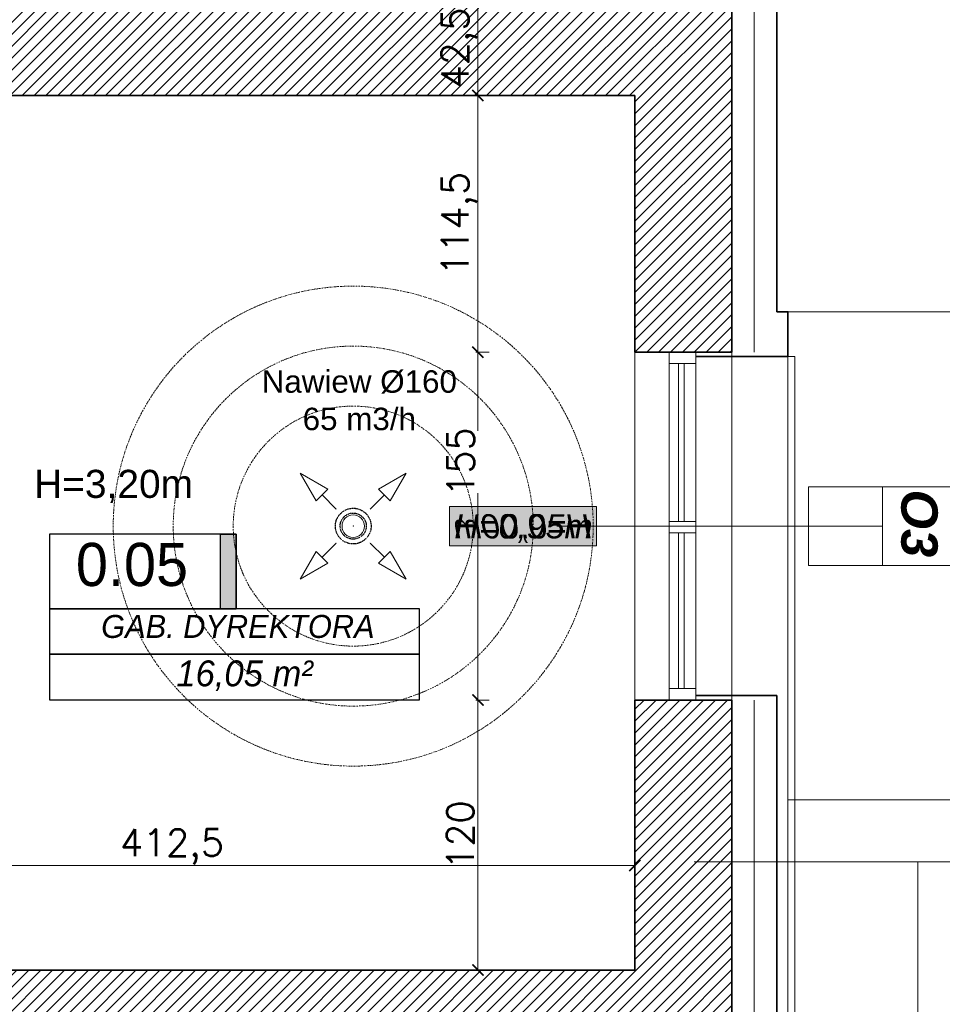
# Model space of a CAD drawing. Header units: millimetres. Extents: x -740 to 33545, y -26688 to 22494.
# Tile 162 of 256: x 11565 to 11976, y 10387 to 10826. Entities that reach past the tile are written whole.
import ezdxf
from ezdxf.lldxf.tags import DXFTag

# ---------------------------------------------------------------- set-up
doc = ezdxf.new("R2010")
doc.units = ezdxf.units.MM
doc.header["$MEASUREMENT"] = 0
for name, pattern in [('CENTERX2', [101.6, 63.5, -12.7, 12.7, -12.7]), ('DASHDOT', [1, 0.5, -0.25, 0, -0.25]), ('DIVIDE2', [0.625, 0.25, -0.125, 0, -0.125, 0, -0.125])]:
    doc.linetypes.add(name, pattern=pattern)
doc.layers.get('Defpoints').update_dxf_attribs({"color": 252})
for name, color, linetype, lineweight in [('## went', 20, 'DIVIDE2', 15), ('_IS_Nawiew', 5, 'Continuous', 20), ('A_istniejące ściany', 252, 'Continuous', 35), ('A_izolacja', 252, 'Continuous', 9), ('A_l.przerywana', 252, 'ICAD_ISO03W100', 9), ('A_opisy', 252, 'Continuous', 15), ('l. przerywana', 252, 'ICAD_ISO03W100', 9), ('l.widokowa', 252, 'Continuous', 15), ('l.wypełnien', 252, 'Continuous', 5), ('linia opisowa', 252, 'Continuous', 9), ('Nowe_820-G Rysunki Obrazki_Nr_pióra__1', 252, 'Continuous', 13), ('Nowe_820-G Rysunki Obrazki_Nr_pióra__23', 252, 'Continuous', 15), ('wymiarowanie', 252, 'Continuous', 9)]:
    doc.layers.add(name, color=color, linetype=linetype, lineweight=lineweight)
doc.layers.add('## went NIEWID', color=51, linetype='DASHDOT', lineweight=15, plot=False)
doc.layers.add('_IS_EKO_Opis_Wentylacja', color=7, linetype='CENTERX2')
doc.layers.add('tabelki opis', color=252, linetype='Continuous')
doc.styles.add('Arial', font='arial.ttf')
doc.styles.add('ARIALL', font='GOTHIC.TTF', dxfattribs={"height": 40})
doc.styles.add('styl2', font='simplex.shx')
doc.styles.add('STYL_AUTOMATYCZNY_6', font='arial.ttf', dxfattribs={"width": 0.9924})
doc.linetypes.add('BATTING', pattern='A,0.00254,-2.54,[134,ltypeshp.shx,S=2.54,R=0,X=-2.54,Y=0],-5.08,[134,ltypeshp.shx,S=2.54,R=180,X=2.54,Y=0],-2.54', length=10.16254)
tags = doc.linetypes.add('ICAD_ISO03W100', pattern=[30, 12, -18]).pattern_tags.tags
tags[6:7] = [DXFTag(74, 4), DXFTag(75, 0), DXFTag(340, '0'), DXFTag(46, 1.0), DXFTag(50, 0.0), DXFTag(44, 0.0), DXFTag(45, 0.0)]
tags[4:5] = [DXFTag(74, 4), DXFTag(75, 0), DXFTag(340, '0'), DXFTag(46, 1.0), DXFTag(50, 0.0), DXFTag(44, 0.0), DXFTag(45, 0.0)]
doc.dimstyles.new('Skala 1-50', dxfattribs={"dimtxt": 12, "dimasz": 5, "dimexe": 1, "dimexo": 1, "dimgap": 1.5, "dimtad": 1, "dimdec": 1, "dimrnd": 0.5, "dimtxsty": 'styl2', "dimblk": 'ARCHTICK', "dimcen": 5, "dimadec": 0, "dimazin": 0, "dimtfac": 1, "dimtdec": 1, "dimtmove": 1, "dimatfit": 3, "dimldrblk": 'ARCHTICK', "dimfxl": 0, "dimlwd": -1, "dimlwe": -1, "dimarcsym": 0})

# ---------------------------------------------------------------- blocks, each defined once
blk = doc.blocks.new('_ArchTick')
at = {"color": 0, "linetype": 'ByBlock', "const_width": 0.15}
blk.add_lwpolyline([(-0.5, -0.5), (0.5, 0.5)], dxfattribs=at)
blk = doc.blocks.new('*D1177')
at = {"layer": 'Defpoints', "color": 0}
for p in [(11839.15, 10462.64), (11426.82, 10460.12), (11839.15, 10449.07)]:
    blk.add_point(p, dxfattribs=at)
at = {"layer": 'wymiarowanie', "color": 0}
for p, q in [((11426.82, 10454.07), (11426.82, 10448.07)), ((11839.15, 10454.07), (11839.15, 10448.07)), ((11426.82, 10449.07), (11839.15, 10449.07))]:
    blk.add_line(p, q, dxfattribs=at)
at = {"layer": 'wymiarowanie', "color": 0, "xscale": 5, "yscale": 5, "zscale": 5, "rotation": 180}
blk.add_blockref('_ArchTick', (11426.82, 10449.07), dxfattribs=at)
at = {"layer": 'wymiarowanie', "color": 0, "xscale": 5, "yscale": 5, "zscale": 5}
blk.add_blockref('_ArchTick', (11839.15, 10449.07), dxfattribs=at)
at = {"layer": 'wymiarowanie', "color": 0, "insert": (11632.98, 10457.42), "char_height": 12, "attachment_point": 5, "style": 'styl2'}
blk.add_mtext('412,5', dxfattribs=at)
blk = doc.blocks.new('*D2125')
at = {"layer": 'Defpoints', "color": 0}
for p in [(11961.91, 11374.5), (11907.33, 10695.69), (12091.4, 10695.69)]:
    blk.add_point(p, dxfattribs=at)
at = {"layer": 'wymiarowanie', "color": 0}
for p, q in [((12086.4, 11374.5), (12092.4, 11374.5)), ((12091.4, 11374.5), (12091.4, 10695.69)), ((12086.4, 10695.69), (12092.4, 10695.69))]:
    blk.add_line(p, q, dxfattribs=at)
at = {"layer": 'wymiarowanie', "color": 0, "xscale": 5, "yscale": 5, "zscale": 5}
for p, rotation in [((12091.4, 11374.5), 90), ((12091.4, 10695.69), 270)]:
    blk.add_blockref('_ArchTick', p, dxfattribs=dict(at, rotation=rotation))
at = {"layer": 'wymiarowanie', "color": 0, "insert": (12083.6, 11035.09), "char_height": 12, "attachment_point": 5, "rotation": 90, "style": 'styl2'}
blk.add_mtext('679', dxfattribs=at)
blk = doc.blocks.new('*D2126')
at = {"layer": 'Defpoints', "color": 0}
for p in [(11905.83, 10675.69), (11981.91, 10524.75), (12091.4, 10524.75)]:
    blk.add_point(p, dxfattribs=at)
at = {"layer": 'wymiarowanie', "color": 0}
for p, q in [((12086.4, 10675.69), (12092.4, 10675.69)), ((12091.4, 10675.69), (12091.4, 10524.75)), ((12086.4, 10524.75), (12092.4, 10524.75))]:
    blk.add_line(p, q, dxfattribs=at)
at = {"layer": 'wymiarowanie', "color": 0, "xscale": 5, "yscale": 5, "zscale": 5}
for p, rotation in [((12091.4, 10675.69), 90), ((12091.4, 10524.75), 270)]:
    blk.add_blockref('_ArchTick', p, dxfattribs=dict(at, rotation=rotation))
at = {"layer": 'wymiarowanie', "color": 0, "insert": (12083.75, 10600.22), "char_height": 12, "attachment_point": 5, "rotation": 90, "style": 'styl2'}
blk.add_mtext('151', dxfattribs=at)
blk = doc.blocks.new('*D2129')
at = {"layer": 'Defpoints', "color": 0}
for p in [(11904.83, 10695.69), (11902.33, 10675.69), (12091.4, 10675.69)]:
    blk.add_point(p, dxfattribs=at)
at = {"layer": 'wymiarowanie', "color": 0}
for p, q in [((12091.4, 10695.69), (12091.4, 10730.17)), ((12086.4, 10695.69), (12092.4, 10695.69)), ((12091.4, 10695.69), (12091.4, 10675.69)), ((12086.4, 10675.69), (12092.4, 10675.69))]:
    blk.add_line(p, q, dxfattribs=at)
at = {"layer": 'wymiarowanie', "color": 0, "xscale": 5, "yscale": 5, "zscale": 5}
for p, rotation in [((12091.4, 10695.69), 90), ((12091.4, 10675.69), 270)]:
    blk.add_blockref('_ArchTick', p, dxfattribs=dict(at, rotation=rotation))
at = {"layer": 'wymiarowanie', "color": 0, "insert": (12083.6, 10719.93), "char_height": 12, "attachment_point": 5, "rotation": 90, "style": 'styl2'}
blk.add_mtext('20', dxfattribs=at)
blk = doc.blocks.new('*D2130')
at = {"layer": 'Defpoints', "color": 0}
for p in [(11902.33, 10524.75), (11902.33, 10326.75), (12091.4, 10326.75)]:
    blk.add_point(p, dxfattribs=at)
at = {"layer": 'wymiarowanie', "color": 0}
for p, q in [((12086.4, 10524.75), (12092.4, 10524.75)), ((12091.4, 10524.75), (12091.4, 10326.75)), ((12086.4, 10326.75), (12092.4, 10326.75))]:
    blk.add_line(p, q, dxfattribs=at)
at = {"layer": 'wymiarowanie', "color": 0, "xscale": 5, "yscale": 5, "zscale": 5}
for p, rotation in [((12091.4, 10524.75), 90), ((12091.4, 10326.75), 270)]:
    blk.add_blockref('_ArchTick', p, dxfattribs=dict(at, rotation=rotation))
at = {"layer": 'wymiarowanie', "color": 0, "insert": (12083.6, 10425.75), "char_height": 12, "attachment_point": 5, "rotation": 90, "style": 'styl2'}
blk.add_mtext('198', dxfattribs=at)
blk = doc.blocks.new('*D2795')
at = {"layer": 'Defpoints', "color": 0}
for p in [(11839.15, 10834.32), (11769.27, 10791.99), (11839.15, 10791.99)]:
    blk.add_point(p, dxfattribs=at)
at = {"layer": 'wymiarowanie', "color": 0}
for p, q in [((11774.27, 10834.32), (11768.27, 10834.32)), ((11769.27, 10834.32), (11769.27, 10791.99)), ((11774.27, 10791.99), (11768.27, 10791.99))]:
    blk.add_line(p, q, dxfattribs=at)
at = {"layer": 'wymiarowanie', "color": 0, "xscale": 5, "yscale": 5, "zscale": 5}
for p, rotation in [((11769.27, 10834.32), 90), ((11769.27, 10791.99), 270)]:
    blk.add_blockref('_ArchTick', p, dxfattribs=dict(at, rotation=rotation))
at = {"layer": 'wymiarowanie', "color": 0, "insert": (11760.93, 10813.16), "char_height": 12, "attachment_point": 5, "rotation": 90, "style": 'styl2'}
blk.add_mtext('42,5', dxfattribs=at)
blk = doc.blocks.new('*D2796')
at = {"layer": 'Defpoints', "color": 0}
for p in [(11839.15, 10791.99), (11769.27, 10677.69), (11839.15, 10677.69)]:
    blk.add_point(p, dxfattribs=at)
at = {"layer": 'wymiarowanie', "color": 0}
for p, q in [((11774.27, 10791.99), (11768.27, 10791.99)), ((11769.27, 10791.99), (11769.27, 10677.69)), ((11774.27, 10677.69), (11768.27, 10677.69))]:
    blk.add_line(p, q, dxfattribs=at)
at = {"layer": 'wymiarowanie', "color": 0, "xscale": 5, "yscale": 5, "zscale": 5}
for p, rotation in [((11769.27, 10791.99), 90), ((11769.27, 10677.69), 270)]:
    blk.add_blockref('_ArchTick', p, dxfattribs=dict(at, rotation=rotation))
at = {"layer": 'wymiarowanie', "color": 0, "insert": (11760.93, 10734.84), "char_height": 12, "attachment_point": 5, "rotation": 90, "style": 'styl2'}
blk.add_mtext('114,5', dxfattribs=at)
blk = doc.blocks.new('*D2797')
at = {"layer": 'Defpoints', "color": 0}
for p in [(11839.15, 10677.69), (11769.27, 10522.75), (11839.15, 10522.75)]:
    blk.add_point(p, dxfattribs=at)
at = {"layer": 'wymiarowanie', "color": 0}
for p, q in [((11774.27, 10677.69), (11768.27, 10677.69)), ((11769.27, 10677.69), (11769.27, 10642.59)), ((11769.27, 10522.75), (11769.27, 10614.96)), ((11774.27, 10522.75), (11768.27, 10522.75))]:
    blk.add_line(p, q, dxfattribs=at)
at = {"layer": 'wymiarowanie', "color": 0, "xscale": 5, "yscale": 5, "zscale": 5}
for p, rotation in [((11769.27, 10677.69), 90), ((11769.27, 10522.75), 270)]:
    blk.add_blockref('_ArchTick', p, dxfattribs=dict(at, rotation=rotation))
at = {"layer": 'wymiarowanie', "color": 0, "insert": (11761.62, 10628.77), "char_height": 12, "attachment_point": 5, "rotation": 90, "style": 'styl2'}
blk.add_mtext('155', dxfattribs=at)
blk = doc.blocks.new('*D2798')
at = {"layer": 'Defpoints', "color": 0}
for p in [(11839.15, 10522.75), (11769.27, 10402.52), (11839.15, 10402.52)]:
    blk.add_point(p, dxfattribs=at)
at = {"layer": 'wymiarowanie', "color": 0}
for p, q in [((11774.27, 10522.75), (11768.27, 10522.75)), ((11769.27, 10522.75), (11769.27, 10402.52)), ((11774.27, 10402.52), (11768.27, 10402.52))]:
    blk.add_line(p, q, dxfattribs=at)
at = {"layer": 'wymiarowanie', "color": 0, "xscale": 5, "yscale": 5, "zscale": 5}
for p, rotation in [((11769.27, 10522.75), 90), ((11769.27, 10402.52), 270)]:
    blk.add_blockref('_ArchTick', p, dxfattribs=dict(at, rotation=rotation))
at = {"layer": 'wymiarowanie', "color": 0, "insert": (11761.47, 10462.64), "char_height": 12, "attachment_point": 5, "rotation": 90, "style": 'styl2'}
blk.add_mtext('120', dxfattribs=at)
blk = doc.blocks.new('erdrrer')
at = {"layer": '## went', "color": 5, "linetype": 'Continuous', "lineweight": 15}
for p, q in [((341343.16, 163325.05), (341331.68, 163331.67)), ((341331.68, 163331.67), (341338.31, 163320.2)), ((341331.68, 163331.67), (341338.31, 163320.2)), ((341364.32, 163325.05), (341375.8, 163331.67)), ((341375.8, 163331.67), (341369.17, 163320.2)), ((341375.8, 163331.67), (341369.17, 163320.2)), ((341338.31, 163320.2), (341343.16, 163325.05)), ((341338.31, 163320.2), (341343.16, 163325.05)), ((341346.65, 163316.7), (341340.73, 163322.62)), ((341360.83, 163316.7), (341366.75, 163322.62)), ((341369.17, 163320.2), (341364.32, 163325.05)), ((341369.17, 163320.2), (341364.32, 163325.05)), ((341346.82, 163316.53), (341346.82, 163316.53)), ((341346.65, 163302.53), (341340.73, 163296.61)), ((341346.82, 163302.7), (341346.82, 163302.7)), ((341360.66, 163302.7), (341360.66, 163302.7)), ((341360.83, 163302.53), (341366.75, 163296.61)), ((341338.31, 163299.03), (341331.68, 163287.56)), ((341343.16, 163294.18), (341338.31, 163299.03)), ((341343.16, 163294.18), (341338.31, 163299.03)), ((341364.32, 163294.18), (341369.17, 163299.03)), ((341364.32, 163294.18), (341369.17, 163299.03)), ((341369.17, 163299.03), (341375.8, 163287.56)), ((341331.68, 163287.56), (341343.16, 163294.18)), ((341331.68, 163287.56), (341343.16, 163294.18)), ((341375.8, 163287.56), (341364.32, 163294.18)), ((341375.8, 163287.56), (341364.32, 163294.18))]:
    blk.add_line(p, q, dxfattribs=at)
at = {"layer": '## went', "color": 5, "linetype": 'Continuous', "const_width": 0.0165}
for points in [[(341331.68, 163331.67), (341338.31, 163320.2), (341343.16, 163325.05)], [(341375.8, 163331.67), (341369.17, 163320.2), (341364.32, 163325.05)], [(341331.68, 163287.56), (341343.16, 163294.18), (341338.31, 163299.03)], [(341375.8, 163287.56), (341364.32, 163294.18), (341369.17, 163299.03)]]:
    blk.add_lwpolyline(points, close=True, dxfattribs=at)
at = {"layer": '## went', "color": 5, "lineweight": 30}
for radius in [7.45, 5.44]:
    blk.add_circle((341353.74, 163309.62), radius, dxfattribs=at)
at = {"layer": '## went', "color": 5, "lineweight": 15}
blk.add_point((341353.74, 163309.62), dxfattribs=at)
blk.add_point((341353.74, 163309.62), dxfattribs=at)
at = {"layer": '## went NIEWID'}
for radius in [100, 75, 50]:
    blk.add_circle((341353.74, 163309.62), radius, dxfattribs=at)

msp = doc.modelspace()

# ---------------------------------------------------------------- hatches: boundary and pattern name
at = {"layer": 'A_opisy', "ltscale": 0.3}
msp.add_hatch(color=256, dxfattribs=at).paths.add_polyline_path([(11822.05, 10608.98), (11756.59, 10608.98), (11756.59, 10591.46), (11822.05, 10591.46)])
msp.add_hatch(color=256, dxfattribs=at).paths.add_polyline_path([(11822.05, 10608.98), (11756.59, 10608.98), (11756.59, 10591.46), (11822.05, 10591.46)])
msp.add_hatch(color=256, dxfattribs=at).paths.add_polyline_path([(11822.05, 10608.98), (11756.59, 10608.98), (11756.59, 10591.46), (11822.05, 10591.46)])
msp.add_hatch(color=256, dxfattribs=at).paths.add_polyline_path([(11822.05, 10608.98), (11756.59, 10608.98), (11756.59, 10591.46), (11822.05, 10591.46)])
at = {"layer": 'l.wypełnien'}
h = msp.add_hatch(dxfattribs=at)
h.set_pattern_fill('ANSI31', color=256, scale=30, style=0)
h.paths.add_polyline_path([(11391.26, 10402.52), (11391.26, 10359.34), (11839.15, 10359.34), (11839.15, 9782.76), (11774.02, 9782.76), (11774.02, 9765.83), (11774.02, 9754.82), (11774.02, 9739.58), (11839.15, 9739.58), (11882.33, 9739.58), (11882.33, 10522.75), (11866.24, 10522.75), (11854.39, 10522.75), (11839.15, 10522.75), (11839.15, 10402.52), (11426.82, 10402.52), (11426.82, 10552.38), (11401.42, 10552.38), (11401.42, 10402.52)])
h.paths.add_polyline_path([(11391.26, 10834.32), (11391.26, 10791.99), (11401.42, 10791.99), (11401.42, 10654.38), (11426.82, 10654.38), (11426.82, 10791.99), (11839.15, 10791.99), (11839.15, 10677.69), (11854.39, 10677.69), (11866.24, 10677.69), (11882.33, 10677.69), (11882.33, 11331.32), (11882.33, 11374.5), (11799.42, 11374.5), (11799.42, 11331.32), (11839.15, 11331.32), (11839.15, 10994.32), (11839.15, 10834.32), (11699.45, 10834.32), (11685.18, 10834.32), (11640.68, 10834.32), (11401.42, 10834.32)])
h.paths.add_polyline_path([(11477.62, 10806.38), (11477.62, 10819.93), (11497.94, 10819.93), (11497.94, 10806.38)], flags=16)
h.paths.add_polyline_path([(11438.67, 10819.93), (11438.67, 10806.38), (11457.3, 10806.38), (11457.3, 10819.93)], flags=16)
h.paths.add_polyline_path([(11429.29, 9739.58), (11429.29, 9782.76), (11384.13, 9782.76), (11384.13, 9739.58)])
h.paths.add_polyline_path([(11624.02, 9739.58), (11624.02, 9782.76), (11579.29, 9782.76), (11579.29, 9739.58)])
at = {"layer": 'tabelki opis'}
msp.add_hatch(color=256, dxfattribs=at).paths.add_polyline_path([(11661.64, 10563.43), (11661.64, 10596.69), (11654.68, 10596.69), (11654.68, 10563.43)])

# ---------------------------------------------------------------- linework, layer by layer
at = {"layer": '_IS_Nawiew'}
msp.add_circle((11713.73, 10600.22), 5, dxfattribs=at)
at = {"layer": 'A_istniejące ściany'}
for points in [[(11882.33, 10677.69), (11882.33, 11331.32)], [(11426.82, 10791.99), (11839.15, 10791.99)], [(11839.15, 10791.99), (11839.15, 10677.69)], [(11839.15, 10677.69), (11882.33, 10677.69)], [(11839.15, 10677.69), (11854.39, 10677.69)], [(11866.24, 10677.69), (11854.39, 10677.69)], [(11866.24, 10677.69), (11882.33, 10677.69)], [(11839.15, 10522.75), (11839.15, 10402.52)], [(11882.33, 10522.75), (11839.15, 10522.75)], [(11839.15, 10522.75), (11854.39, 10522.75)], [(11854.39, 10522.75), (11866.24, 10522.75)], [(11866.24, 10522.75), (11882.33, 10522.75)], [(11882.33, 9739.58), (11882.33, 10522.75)], [(11839.15, 10402.52), (11426.82, 10402.52)]]:
    msp.add_lwpolyline(points, dxfattribs=at)
at = {"layer": 'A_izolacja', "lineweight": 35}
for p, q in [((11866.24, 10675.69), (11902.33, 10675.69)), ((11866.24, 10524.75), (11902.33, 10524.75))]:
    msp.add_line(p, q, dxfattribs=at)
for points in [[(11902.33, 10695.69), (11902.33, 11394.5), (11755.87, 11394.5)], [(11902.33, 10675.69), (11904.33, 10675.69), (11907.33, 10675.69), (11907.33, 10695.69), (11902.33, 10695.69)], [(11902.33, 10326.75), (11902.33, 10524.75)]]:
    msp.add_lwpolyline(points, dxfattribs=at)
at = {"layer": 'A_izolacja', "linetype": 'BATTING', "ltscale": 0.1}
for points in [[(11892.33, 10677.69), (11892.33, 11384.5), (11755.87, 11384.5)], [(11772.02, 9729.58), (11892.33, 9729.58), (11892.33, 10522.75)]]:
    msp.add_lwpolyline(points, dxfattribs=at)
at = {"layer": 'A_l.przerywana', "ltscale": 0.3}
for points in [[(11839.15, 10522.75), (11839.15, 10677.69)], [(11882.33, 10677.69), (11882.33, 10522.75)]]:
    msp.add_lwpolyline(points, dxfattribs=at)
at = {"layer": 'A_opisy'}
msp.add_line((11937.84, 10600.22), (11804.37, 10600.22), dxfattribs=at)
at = {"layer": 'A_opisy', "ltscale": 0.3}
for points in [[(11949.44, 10617.75), (11916.56, 10617.75), (11916.56, 10600.22), (11949.44, 10600.22)], [(11984.49, 10582.69), (11949.44, 10582.69), (11949.44, 10617.75), (11984.49, 10617.75)], [(11822.05, 10608.98), (11756.59, 10608.98), (11756.59, 10591.46), (11822.05, 10591.46)], [(11822.05, 10608.98), (11756.59, 10608.98), (11756.59, 10591.46), (11822.05, 10591.46)], [(11822.05, 10608.98), (11756.59, 10608.98), (11756.59, 10591.46), (11822.05, 10591.46)], [(11822.05, 10608.98), (11756.59, 10608.98), (11756.59, 10591.46), (11822.05, 10591.46)], [(11949.44, 10600.22), (11916.56, 10600.22), (11916.56, 10582.69), (11949.44, 10582.69)]]:
    msp.add_lwpolyline(points, close=True, dxfattribs=at)
at = {"layer": 'l. przerywana', "ltscale": 0.3}
msp.add_line((11907.33, 10675.69), (11907.33, 10326.75), dxfattribs=at)
at = {"layer": 'l.widokowa'}
msp.add_lwpolyline([(11907.33, 10675.69), (11910.33, 10675.69), (11910.33, 10326.75), (11907.33, 10326.75)], dxfattribs=at)
at = {"layer": 'linia opisowa'}
for points in [[(12018.8, 10450.78), (11865.61, 10450.78)], [(11965.22, 10368.85), (12047.16, 10368.85), (12047.16, 10450.78), (11965.22, 10450.78), (11965.22, 10368.85)]]:
    msp.add_lwpolyline(points, dxfattribs=at)
at = {"layer": 'Nowe_820-G Rysunki Obrazki_Nr_pióra__1', "linetype": 'Continuous', "lineweight": 13}
for points in [[(11791.73, 10791.99), (11781.57, 10791.99)], [(11791.73, 10791.99), (11801.89, 10791.99)], [(11839.15, 10699.7), (11839.15, 10709.86)], [(11854.39, 10602.34), (11854.39, 10672.61)], [(11866.24, 10672.61), (11866.24, 10602.34)], [(11854.39, 10527.83), (11854.39, 10597.26)], [(11866.24, 10597.26), (11866.24, 10527.83)], [(11791.73, 10402.52), (11781.57, 10402.52)], [(11791.73, 10402.52), (11801.89, 10402.52)]]:
    msp.add_lwpolyline(points, dxfattribs=at)
at = {"layer": 'Nowe_820-G Rysunki Obrazki_Nr_pióra__23', "linetype": 'Continuous', "lineweight": 15}
for points in [[(11854.39, 10677.69), (11854.39, 10672.61)], [(11866.24, 10672.61), (11866.24, 10677.69)], [(11854.39, 10672.61), (11866.24, 10672.61)], [(11858.62, 10672.61), (11858.62, 10602.34)], [(11861.16, 10672.61), (11858.62, 10672.61)], [(11861.16, 10602.34), (11861.16, 10672.61)], [(11854.39, 10602.34), (11854.39, 10597.26)], [(11866.24, 10602.34), (11854.39, 10602.34)], [(11858.62, 10602.34), (11861.16, 10602.34)], [(11866.24, 10597.26), (11866.24, 10602.34)], [(11854.39, 10597.26), (11866.24, 10597.26)], [(11858.62, 10597.26), (11858.62, 10527.83)], [(11861.16, 10597.26), (11858.62, 10597.26)], [(11861.16, 10527.83), (11861.16, 10597.26)], [(11854.39, 10527.83), (11854.39, 10522.75)], [(11866.24, 10527.83), (11854.39, 10527.83)], [(11858.62, 10527.83), (11861.16, 10527.83)], [(11866.24, 10522.75), (11866.24, 10527.83)]]:
    msp.add_lwpolyline(points, dxfattribs=at)
at = {"layer": 'tabelki opis'}
for points in [[(11661.64, 10596.69), (11578.48, 10596.69), (11578.48, 10563.43), (11661.64, 10563.43), (11661.64, 10596.69)], [(11578.48, 10543.15), (11743.21, 10543.15), (11743.21, 10563.43), (11578.48, 10563.43), (11578.48, 10543.15)], [(11578.48, 10522.88), (11743.21, 10522.88), (11743.21, 10543.15), (11578.48, 10543.15), (11578.48, 10522.88)]]:
    msp.add_lwpolyline(points, dxfattribs=at)
msp.add_lwpolyline([(11661.64, 10563.43), (11654.68, 10563.43), (11654.68, 10596.69), (11661.64, 10596.69)], close=True, dxfattribs=at)
at = {"layer": 'wymiarowanie', "linetype": 'ICAD_ISO03W100', "ltscale": 0.2}
msp.add_line((11904.83, 10695.69), (12086.4, 10695.69), dxfattribs=at)
at = {"layer": 'wymiarowanie'}
msp.add_line((12489.74, 10478.26), (11907.33, 10478.26), dxfattribs=at)

# ---------------------------------------------------------------- block references
at = {"layer": '_IS_Nawiew', "xscale": 1.0688, "yscale": 1.0688, "zscale": 1.0688}
msp.add_blockref('erdrrer', (-353125.15, -163945.1), dxfattribs=at)

# ---------------------------------------------------------------- texts
at = {"layer": '_IS_EKO_Opis_Wentylacja', "insert": (11716.44, 10656.21), "char_height": 10, "width": 108.1234, "attachment_point": 5, "style": 'Arial'}
msp.add_mtext('Nawiew %%C160 \\P65 m3/h', dxfattribs=at)
at = {"layer": 'A_opisy', "ltscale": 0.3, "insert": (11957.58, 10586.36), "char_height": 16.2, "width": 109.7533, "attachment_point": 9, "rotation": 270, "style": 'ARIALL'}
msp.add_mtext('{\\fArial|b1|i1|c238|p34;O3}', dxfattribs=at)
at = {"layer": 'A_opisy', "ltscale": 0.3, "extrusion": (0, 0, -1), "insert": (11819.93, 10605.53), "char_height": 10.8, "width": 109.7533, "attachment_point": 1, "text_direction": (-1, 0, 0), "style": 'ARIALL'}
msp.add_mtext('{\\fArial|b0|i1|c238|p34;H=0,00m}', dxfattribs=at)
at = {"layer": 'A_opisy', "ltscale": 0.3, "insert": (11758.71, 10605.53), "char_height": 10.8, "width": 109.7533, "attachment_point": 1, "style": 'ARIALL'}
msp.add_mtext('{\\fArial|b0|i1|c238|p34;H=0,95m}', dxfattribs=at)
at = {"layer": 'Nowe_820-G Rysunki Obrazki_Nr_pióra__1', "linetype": 'Continuous', "lineweight": 13, "insert": (11571.6, 10610.46), "char_height": 12.5, "attachment_point": 7, "style": 'STYL_AUTOMATYCZNY_6'}
msp.add_mtext('\\A1;{\\pql;\\fArial|b0|i0|c238|p0;\\W0.992400;H=3,20m}', dxfattribs=at)
at = {"layer": 'tabelki opis', "attachment_point": 1}
for s, insert, char_height, width in [('{\\fCentury Gothic|b0|i0|c238|p34;0.05}', (11590.21, 10592.74), 19.2, 56.7), ('\\pi68.50304;{\\fCentury Gothic|b0|i1|c238|p34;HOL}', (11175.12, 10592.45), 10.24, 164.736), ('\\pi23.00672;{\\fCentury Gothic|b0|i1|c238|p34;GAB. DYREKTORA}', (11578.48, 10560.66), 10.24, 164.736), ('{\\fCentury Gothic|b0|i1|c238|p34;16,05 m²}', (11634.94, 10540.39), 11.52, 68.7387)]:
    msp.add_mtext(s, dxfattribs=dict(at, insert=insert, char_height=char_height, width=width))

# ---------------------------------------------------------------- dimensions: what is measured, and where the dimension line sits
at = {"layer": 'wymiarowanie'}
for base, p1, p2, picture, middle in [((12091.4, 10695.69), (11961.91, 11374.5), (11907.33, 10695.69), '*D2125', (12083.6, 11035.09)), ((11769.27, 10791.99), (11839.15, 10834.32), (11839.15, 10791.99), '*D2795', (11760.93, 10813.16)), ((11769.27, 10677.69), (11839.15, 10791.99), (11839.15, 10677.69), '*D2796', (11760.93, 10734.84)), ((12091.4, 10524.75), (11905.83, 10675.69), (11981.91, 10524.75), '*D2126', (12083.75, 10600.22)), ((11769.27, 10402.52), (11839.15, 10522.75), (11839.15, 10402.52), '*D2798', (11761.47, 10462.64)), ((12091.4, 10326.75), (11902.33, 10524.75), (11902.33, 10326.75), '*D2130', (12083.6, 10425.75))]:
    dim = msp.add_linear_dim(base=base, p1=p1, p2=p2, angle=90, dimstyle='Skala 1-50', dxfattribs=at)
    dim.commit()
    dim.dimension.update_dxf_attribs({"geometry": picture, "text_midpoint": middle})
for base, p1, p2, picture, middle in [((12091.4, 10675.69), (11904.83, 10695.69), (11902.33, 10675.69), '*D2129', (12091.4, 10719.93)), ((11769.27, 10522.75), (11839.15, 10677.69), (11839.15, 10522.75), '*D2797', (11769.27, 10628.77))]:
    dim = msp.add_linear_dim(base=base, p1=p1, p2=p2, angle=90, dimstyle='Skala 1-50', dxfattribs=at)
    dim.commit()
    dim.dimension.update_dxf_attribs({"geometry": picture, "text_midpoint": middle, "dimtype": 160})
dim = msp.add_linear_dim(base=(11839.15, 10449.07), p1=(11426.82, 10460.12), p2=(11839.15, 10462.64), dimstyle='Skala 1-50', dxfattribs=at)
dim.commit()
dim.dimension.update_dxf_attribs({"geometry": '*D1177', "text_midpoint": (11632.98, 10457.42)})

doc.saveas('drawing.dxf')
